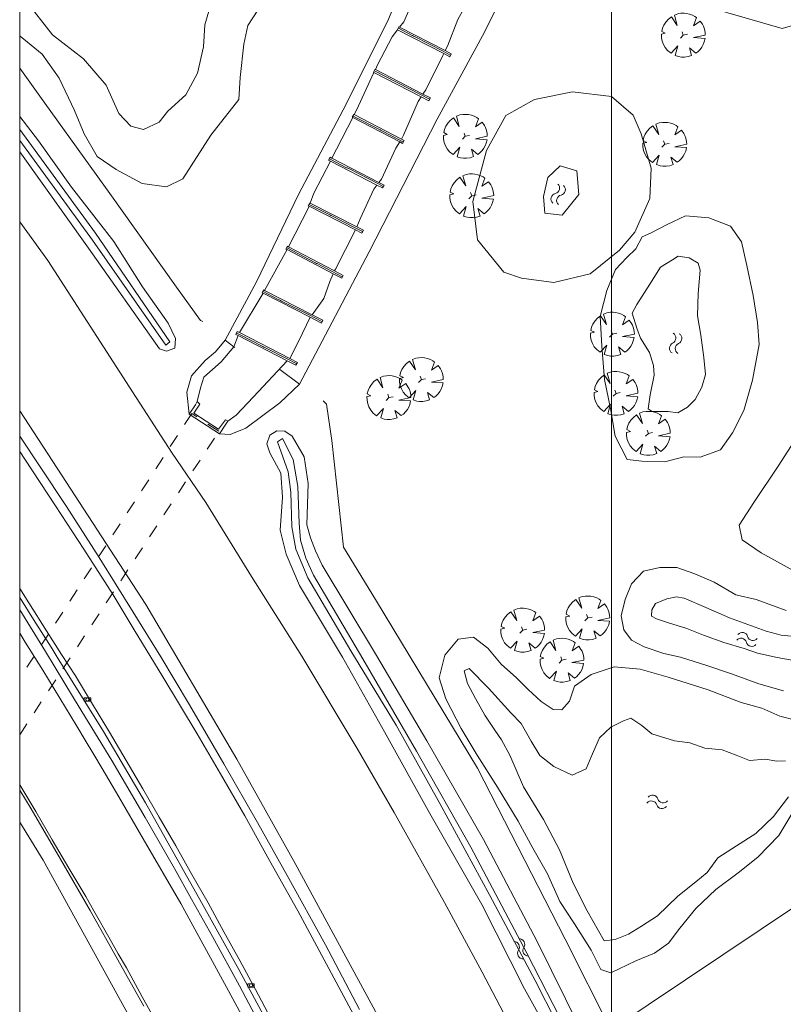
# Model space of a CAD drawing. Header units: metres. Extents: x 232777 to 233627, y 552866 to 554495.
# Tile 13 of 26: x 232778 to 232894, y 554177 to 554327. Entities that reach past the tile are written whole.
import ezdxf

# ---------------------------------------------------------------- set-up
doc = ezdxf.new("R2010")
doc.units = ezdxf.units.M
doc.linetypes.add('NLCS-HIDDEN', pattern=[4, 2, -2])
doc.layers.get('0').update_dxf_attribs({"color": 251, "lineweight": 13})
doc.layers.get('Defpoints').update_dxf_attribs({"color": 241, "lineweight": 13})
for name, color, linetype, lineweight in [('B04_Kunstwerk', 7, 'Continuous', 13), ('Q09_Vangrail', 251, 'BV-GELEIDERAIL', 13), ('Q20_Straatkolk_hart', 251, 'Continuous', 13), ('Q26_Boom', 76, 'Continuous', 13), ('S05_Water', 144, 'Continuous', 13), ('T01_Muur', 251, 'Continuous', 13), ('T02_Raster', 251, 'IE-TERREINAFSCHEIDING-KUNSTMATIG-OPEN', 13), ('T09_Insteek_sloot', 144, 'Continuous', 13), ('T10_Cultuurscheiding', 251, 'Continuous', 13), ('T12_Taludlijn_Cultuurscheiding', 251, 'Continuous', 13), ('T13_Taludlijn', 251, 'Continuous', 13), ('V01_Kantgeslverh', 251, 'Continuous', 13), ('W10_Duikerlijn', 251, 'NLCS-HIDDEN', 13), ('W11_Waterlijn', 144, 'Continuous', 13)]:
    doc.layers.add(name, color=color, linetype=linetype, lineweight=lineweight)
doc.linetypes.add('BV-GELEIDERAIL', pattern='A,10,-3,[108,NLCS.SHX,S=1,R=0,X=0,Y=0],-3', length=16)
doc.linetypes.add('IE-TERREINAFSCHEIDING-KUNSTMATIG-OPEN', pattern='A,7,-1.5,[67,NLCS.SHX,S=0.75,R=0,X=0,Y=0],-1.5', length=10)

# ---------------------------------------------------------------- blocks, each defined once
blk = doc.blocks.new('Q26_boom')
for p, q in [((-0.172, -0.178), (0, 0)), ((0, 0), (-0.073, 0.202)), ((0, 0), (0.259, 0.054))]:
    blk.add_line(p, q)
blk.add_lwpolyline([(0.698, 1.142), (0.803, 1.067), (0.615, 0.577), (1.026, 0.854), (1.16, 0.661), (1.226, 0.541), (1.288, 0.364), (1.326, 0.163), (1.334, 0.008), (0.612, -0.149), (1.322, -0.205), (1.272, -0.413), (1.206, -0.576), (1.124, -0.729), (1.018, -0.866), (0.879, -1.006), (0.757, -1.097), (0.372, -0.777), (0.504, -1.235), (0.298, -1.302), (0.082, -1.333), (-0.109, -1.33), (-0.285, -1.305), (-0.493, -1.238), (-0.337, -0.66), (-0.748, -1.103), (-0.952, -0.94), (-1.101, -0.761), (-1.211, -0.573), (-1.286, -0.371), (-1.327, -0.154), (-1.331, 0.059), (-1.097, 0.116), (-1.315, 0.224), (-1.265, 0.424), (-1.189, 0.609), (-1.067, 0.796), (-0.911, 0.972), (-0.722, 1.121), (-0.364, 0.596), (-0.537, 1.222), (-0.331, 1.299), (-0.145, 1.331), (0.046, 1.334), (0.193, 1.32), (0.372, 1.28), (0.549, 1.218)], close=True)
blk = doc.blocks.new('Q20_STRAATKOLK_HART')
at = {"color": 0}
for p, q in [((-0.5, 0.25), (-0.5, -0.25)), ((0.5, 0.25), (-0.5, 0.25)), ((0.5, 0.25), (0.5, -0.25)), ((0.5, -0.25), (-0.5, -0.25))]:
    blk.add_line(p, q, dxfattribs=at)
blk.add_circle((0, 0), 0.245, dxfattribs=at)
blk = doc.blocks.new('S05')
for centre, start, end in [((-0.75, 0.05), 28.0726, 151.9276), ((0.75, 0.85), 208.0726, 331.9276), ((-0.75, -0.85), 28.0726, 151.9276), ((0.75, -0.05), 208.0726, 331.9276)]:
    blk.add_arc(centre, 0.85, start, end)

msp = doc.modelspace()

# ---------------------------------------------------------------- linework, layer by layer
at = {"layer": 'B04_Kunstwerk'}
for points in [[(232835.26, 554325.33), (232835.49, 554325.78)], [(232835.3, 554325.31), (232835.26, 554325.33)], [(232842.31, 554321.7), (232835.3, 554325.31)], [(232835.42, 554325.53), (232837.49, 554324.46)], [(232835.49, 554325.78), (232835.6, 554325.71)], [(232835.6, 554325.71), (232842.53, 554322.15)], [(232837.49, 554324.46), (232837.57, 554324.42)], [(232837.57, 554324.42), (232837.73, 554324.34)], [(232837.73, 554324.34), (232837.84, 554324.28)], [(232837.84, 554324.28), (232842.2, 554322.04)], [(232842.2, 554322.04), (232843.3, 554321.46)], [(232843.23, 554321.21), (232842.31, 554321.7)], [(232842.53, 554322.15), (232843.46, 554321.66)], [(232843.46, 554321.66), (232843.23, 554321.21)], [(232831.61, 554318.84), (232831.83, 554319.29)], [(232831.7, 554318.8), (232831.61, 554318.84)], [(232838.87, 554315.11), (232831.7, 554318.8)], [(232835.13, 554317.35), (232831.76, 554319.04)], [(232831.83, 554319.29), (232831.91, 554319.25)], [(232831.91, 554319.25), (232839.15, 554315.52)], [(232835.21, 554317.3), (232835.13, 554317.35)], [(232835.35, 554317.22), (232835.21, 554317.3)], [(232835.44, 554317.17), (232835.35, 554317.22)], [(232838.76, 554315.44), (232835.44, 554317.17)], [(232840.13, 554314.74), (232838.76, 554315.44)], [(232840.07, 554314.5), (232838.87, 554315.11)], [(232839.15, 554315.52), (232840.29, 554314.94)], [(232840.29, 554314.94), (232840.07, 554314.5)], [(232828.39, 554311.99), (232828.62, 554312.44)], [(232828.47, 554311.95), (232828.39, 554311.99)], [(232835.61, 554308.25), (232828.47, 554311.95)], [(232828.55, 554312.19), (232832.64, 554310.08)], [(232828.62, 554312.44), (232828.69, 554312.4)], [(232828.69, 554312.4), (232835.87, 554308.68)], [(232832.64, 554310.08), (232832.72, 554310.03)], [(232832.72, 554310.03), (232832.89, 554309.93)], [(232832.89, 554309.93), (232832.98, 554309.9)], [(232832.98, 554309.9), (232835.61, 554308.53)], [(232835.61, 554308.53), (232836.11, 554308.28)], [(232836.04, 554308.03), (232835.61, 554308.25)], [(232835.87, 554308.68), (232836.27, 554308.48)], [(232836.27, 554308.48), (232836.04, 554308.03)], [(232824.79, 554305.49), (232825.02, 554305.93)], [(232825.08, 554305.33), (232824.79, 554305.49)], [(232825.16, 554305.58), (232824.95, 554305.69)], [(232825.02, 554305.93), (232825.31, 554305.78)], [(232832.16, 554301.68), (232825.08, 554305.33)], [(232827.55, 554304.33), (232825.16, 554305.58)], [(232825.31, 554305.78), (232832.46, 554302.09)], [(232827.63, 554304.31), (232827.55, 554304.33)], [(232827.81, 554304.21), (232827.63, 554304.31)], [(232827.88, 554304.19), (232827.81, 554304.21)], [(232832.37, 554301.85), (232827.88, 554304.19)], [(232832.46, 554302.09), (232833.25, 554301.68)], [(232833.02, 554301.24), (232832.16, 554301.68)], [(232833.09, 554301.48), (232832.37, 554301.85)], [(232833.25, 554301.68), (232833.02, 554301.24)], [(232821.7, 554298.52), (232821.93, 554298.97)], [(232821.83, 554298.46), (232821.7, 554298.52)], [(232828.91, 554294.87), (232821.83, 554298.46)], [(232821.86, 554298.72), (232824.87, 554297.2)], [(232821.93, 554298.97), (232822, 554298.93)], [(232822, 554298.93), (232829.1, 554295.33)], [(232824.87, 554297.2), (232824.98, 554297.14)], [(232824.98, 554297.14), (232825.16, 554297.06)], [(232825.16, 554297.06), (232825.27, 554297.01)], [(232825.27, 554297.01), (232828.62, 554295.29)], [(232828.62, 554295.29), (232829.95, 554294.63)], [(232829.88, 554294.38), (232828.91, 554294.87)], [(232829.1, 554295.33), (232830.1, 554294.83)], [(232830.1, 554294.83), (232829.88, 554294.38)], [(232818.31, 554291.95), (232818.55, 554292.39)], [(232818.5, 554291.86), (232818.31, 554291.95)], [(232822.69, 554289.89), (232818.48, 554292.14)], [(232825.5, 554288.16), (232818.5, 554291.86)], [(232818.55, 554292.39), (232818.71, 554292.28)], [(232818.71, 554292.28), (232825.7, 554288.62)], [(232822.8, 554289.85), (232822.69, 554289.89)], [(232822.95, 554289.77), (232822.8, 554289.85)], [(232823.06, 554289.73), (232822.95, 554289.77)], [(232825.33, 554288.53), (232823.06, 554289.73)], [(232825.7, 554288.62), (232827.03, 554287.95)], [(232826.87, 554287.75), (232825.33, 554288.53)], [(232826.81, 554287.5), (232825.5, 554288.16)], [(232827.03, 554287.95), (232826.81, 554287.5)], [(232814.69, 554285.31), (232814.92, 554285.75)], [(232814.92, 554285.75), (232815.08, 554285.67)], [(232815.08, 554285.67), (232822.29, 554281.97)], [(232814.83, 554285.23), (232814.69, 554285.31)], [(232821.99, 554281.57), (232814.83, 554285.23)], [(232814.85, 554285.51), (232817.16, 554284.29)], [(232817.16, 554284.29), (232817.27, 554284.22)], [(232817.27, 554284.22), (232817.5, 554284.11)], [(232817.5, 554284.11), (232817.62, 554284.05)], [(232817.62, 554284.05), (232821.83, 554281.93)], [(232821.83, 554281.93), (232823.78, 554280.92)], [(232823.71, 554280.67), (232821.99, 554281.57)], [(232822.29, 554281.97), (232823.94, 554281.12)], [(232823.94, 554281.12), (232823.71, 554280.67)], [(232810.7, 554278.96), (232810.92, 554279.41)], [(232811.05, 554278.79), (232810.7, 554278.96)], [(232811.35, 554278.92), (232810.86, 554279.17)], [(232810.92, 554279.41), (232811.24, 554279.25)], [(232818.5, 554274.96), (232811.05, 554278.79)], [(232811.24, 554279.25), (232818.89, 554275.32)], [(232814.72, 554277.17), (232811.35, 554278.92)], [(232814.82, 554277.12), (232814.72, 554277.17)], [(232814.98, 554277.02), (232814.82, 554277.12)], [(232815.1, 554276.97), (232814.98, 554277.02)], [(232818.49, 554275.25), (232815.1, 554276.97)], [(232819.89, 554274.52), (232818.49, 554275.25)], [(232818.89, 554275.32), (232820.05, 554274.72)], [(232819.81, 554274.27), (232818.5, 554274.96)], [(232820.05, 554274.72), (232819.81, 554274.27)]]:
    msp.add_lwpolyline(points, dxfattribs=at)
at = {"layer": 'Defpoints'}
for points in [[(232777.83, 552874.49), (232777.83, 554490.49), (233626.33, 554490.49), (233626.33, 552874.49)], [(232867.83, 554400.49), (233536.33, 554400.49), (233536.33, 552964.49), (232867.83, 552964.49)]]:
    msp.add_lwpolyline(points, close=True, dxfattribs=at)
at = {"layer": 'Q09_Vangrail'}
for points in [[(232780.97, 554258.85), (232777.83, 554263.48)], [(232784.93, 554252.77), (232780.97, 554258.85)], [(232789.91, 554245.01), (232784.93, 554252.77)], [(232795.09, 554236.72), (232789.91, 554245.01)], [(232781.76, 554230.76), (232777.83, 554237.06)], [(232799.28, 554229.93), (232795.09, 554236.72)], [(232786.18, 554223.42), (232781.76, 554230.76)], [(232803.63, 554222.63), (232799.28, 554229.93)], [(232791.83, 554214.13), (232786.18, 554223.42)], [(232808.88, 554213.65), (232803.63, 554222.63)], [(232796.93, 554205.5), (232791.83, 554214.13)], [(232814.01, 554204.74), (232808.88, 554213.65)], [(232779.56, 554206.79), (232777.83, 554209.63)], [(232784.06, 554199.14), (232779.56, 554206.79)], [(232801.38, 554197.75), (232796.93, 554205.5)], [(232818.51, 554196.64), (232814.01, 554204.74)], [(232788.55, 554191.34), (232784.06, 554199.14)], [(232803.94, 554193.08), (232801.38, 554197.75)], [(232824.32, 554186.11), (232818.51, 554196.64)], [(232807.15, 554187.37), (232803.94, 554193.08)], [(232792.77, 554183.85), (232788.55, 554191.34)], [(232811.25, 554179.89), (232807.15, 554187.37)], [(232829.52, 554176.26), (232824.32, 554186.11)], [(232796.73, 554176.78), (232792.77, 554183.85)], [(232814.1, 554174.52), (232811.25, 554179.89)]]:
    msp.add_lwpolyline(points, dxfattribs=at)
at = {"layer": 'T01_Muur'}
for points in [[(232803.61, 554266.83), (232804.54, 554268.28)], [(232805.2, 554268.37), (232804.3, 554266.98)], [(232804.54, 554268.28), (232804.84, 554268.74)], [(232804.84, 554268.74), (232805.2, 554268.37)], [(232808.23, 554263.85), (232803.61, 554266.83)], [(232804.3, 554266.98), (232808.08, 554264.53)], [(232808.08, 554264.53), (232809.11, 554266)], [(232809.19, 554265.33), (232808.23, 554263.85)], [(232809.11, 554266), (232809.46, 554265.75)], [(232809.46, 554265.75), (232809.19, 554265.33)]]:
    msp.add_lwpolyline(points, dxfattribs=at)
at = {"layer": 'T02_Raster'}
for points in [[(232858.56, 554335.88), (232859.2, 554335.59), (232876.89, 554330.44), (232893.78, 554325.49), (232911.32, 554330.65), (232923.64, 554327.04), (232929.51, 554315.13), (232945.93, 554310.36), (232951.64, 554308.76), (232947.12, 554286.96), (232944.07, 554272.44), (232938.17, 554248.25), (232935.39, 554237.41), (232928.4, 554213.78), (232920.61, 554188.29), (232913.63, 554166.45)], [(232777.83, 554319.46), (232781.65, 554314.14)], [(232781.65, 554314.14), (232791.54, 554300.4), (232801.69, 554286.17), (232805.35, 554281.09), (232805.66, 554280.92)], [(232809.08, 554278.11), (232810.4, 554277.1), (232810.56, 554276.97)], [(232820.4, 554271.4), (232817.37, 554273.62)], [(232867.73, 554173.21), (232860.8, 554186.97), (232847.43, 554212.97), (232831.93, 554238.64), (232827.06, 554246.6), (232825.3, 554262.82), (232824.49, 554268.36), (232823.97, 554268.87)]]:
    msp.add_lwpolyline(points, dxfattribs=at)
at = {"layer": 'T09_Insteek_sloot'}
for points in [[(232803.61, 554266.83), (232803.25, 554270.18), (232803.94, 554272.68), (232806.01, 554275.01), (232807.62, 554276.33), (232809.08, 554278.11), (232813.84, 554286.99), (232820.22, 554300.26), (232827, 554313.14), (232833.74, 554326.58), (232837.16, 554334.61), (232840.45, 554340.64), (232847.88, 554353.57), (232851.7, 554356.99)], [(232856.14, 554355.82), (232856.28, 554351.2), (232854.81, 554345.87), (232853.89, 554342.77), (232853.37, 554339.16), (232853.21, 554337.67), (232853.01, 554335.81), (232851.52, 554331.02), (232848.52, 554324.95), (232841.31, 554311.69), (232830.98, 554291.52), (232823.32, 554277), (232820.4, 554271.4), (232817.37, 554268.58), (232812.21, 554264.7), (232809.83, 554263.73), (232808.23, 554263.85)], [(232815.04, 554345.47), (232817.42, 554344.13), (232819.9, 554341.69), (232819.53, 554337.36), (232815.55, 554330.67), (232812.5, 554325.95), (232811.89, 554323.13), (232811.37, 554318.06), (232811.16, 554314.71), (232806.89, 554309.26), (232802.64, 554302.61), (232800.14, 554301.4), (232796.47, 554301.91), (232792.49, 554304.05), (232789.61, 554306.03), (232787.64, 554309.48), (232786.15, 554313.01), (232783.82, 554317.97), (232781.24, 554321.6), (232777.92, 554324.35), (232777.83, 554324.44)], [(232851.44, 554288.45), (232847.43, 554293.33), (232846.73, 554299.18), (232848.81, 554306.92), (232851.74, 554312.26), (232856.13, 554314.69), (232861.88, 554315.86), (232867.83, 554315.15), (232871.1, 554312.33), (232872.31, 554309.46), (232873.85, 554304.27), (232873.64, 554299.65), (232871.39, 554294.52), (232869.02, 554291.77), (232864.56, 554288.17), (232859.05, 554286.87), (232854.15, 554287.5), (232851.44, 554288.45)], [(232777.83, 554312.12), (232780.69, 554308.4), (232785.72, 554301.36), (232792.14, 554293.1), (232796.53, 554286.22), (232800.43, 554280.7), (232801.51, 554278.35), (232801.41, 554276.87), (232800.17, 554276.4), (232799.09, 554276.8), (232788.32, 554292.08), (232777.83, 554306.72)], [(232870.18, 554259.94), (232872.43, 554259.69), (232875.95, 554259.6), (232878.82, 554260.37), (232881.3, 554260.3), (232884.39, 554261.39), (232886.2, 554264.01), (232887.92, 554267.4), (232889.28, 554272.01), (232890.28, 554277.45), (232890.03, 554280.79), (232889.38, 554284.88), (232888.42, 554289.43), (232887.6, 554293.05), (232885.93, 554295.43), (232882.6, 554296.68), (232879.09, 554297.02), (232876.26, 554295.7), (232873.75, 554294.38), (232872.5, 554293.79), (232871.5, 554291.99), (232870.16, 554290.65), (232868.45, 554288.82), (232867.1, 554285.63), (232866.09, 554281.71), (232866.33, 554277.17), (232866.76, 554272.13), (232867.69, 554267.7), (232868.36, 554263.51), (232870.18, 554259.94)], [(232895.54, 554243.03), (232890.56, 554245.73), (232887.7, 554247.74), (232887.21, 554249.94), (232889.48, 554253.39), (232893.14, 554258.93), (232897.12, 554265.07)], [(232861.27, 554167.34), (232854.58, 554179.4), (232848.09, 554192.24), (232840.19, 554206.08), (232833.3, 554218.54), (232826.92, 554229.85), (232820.4, 554240.79), (232818.37, 554245.56), (232817.43, 554249.21), (232817.8, 554254.2), (232817.56, 554257.87), (232815.86, 554260.97), (232815.43, 554262.32), (232815.87, 554263.65), (232816.95, 554264.3), (232818.13, 554264.27), (232819.24, 554263.47), (232821.1, 554260.35), (232821.7, 554256.31), (232821.48, 554249.98), (232822.07, 554248.02), (232822.81, 554246.07), (232823.82, 554243.87), (232832.11, 554230.11), (232839.72, 554217.15), (232848.38, 554202.12), (232856.54, 554186.64), (232862.99, 554173.47)], [(232893.95, 554224.76), (232890.22, 554225.83), (232886.05, 554227.32), (232882.3, 554228.63), (232878.33, 554229.87), (232875.79, 554230.44), (232872.8, 554231.46), (232870.85, 554232.45), (232869.68, 554234.02), (232869.27, 554236.16), (232869.89, 554238.62), (232870.85, 554241.02), (232872.69, 554242.94), (232875.15, 554243.53), (232877.75, 554243.49), (232880.47, 554242.55), (232883.42, 554241.3), (232886.72, 554239.38), (232889.84, 554238.63), (232894.38, 554236.95)], [(232895.68, 554206.8), (232893.26, 554202.75), (232890.08, 554199.46), (232887.07, 554197.06), (232883.69, 554194.53), (232880.64, 554191.65), (232878.21, 554188.65), (232876.51, 554186.39), (232874.34, 554184.86), (232871.5, 554183.66), (232867.73, 554181.85), (232866.2, 554182.37), (232864.73, 554185.28), (232862.17, 554189.3), (232859.98, 554192.7), (232858.07, 554196.93), (232855.84, 554200.84), (232853.61, 554204.93), (232850.48, 554210.12), (232847.38, 554214.95), (232844.94, 554219.04), (232842.65, 554223.55), (232841.62, 554226.71), (232842.47, 554230.19), (232844.52, 554232.59), (232846.82, 554232.9), (232849.03, 554231.23), (232851.03, 554228.83), (232853.35, 554226.71), (232855.15, 554224.96), (232857.15, 554223.13), (232858.93, 554221.92), (232860.27, 554221.86), (232861.43, 554223.2), (232862.21, 554225.47), (232864.75, 554227.25), (232868.22, 554228.39), (232872.17, 554228.05), (232876.43, 554226.81), (232882.54, 554224.91), (232887.56, 554222.97), (232890.69, 554222.12), (232893.42, 554220.9), (232895.81, 554220.29)]]:
    msp.add_lwpolyline(points, dxfattribs=at)
at = {"layer": 'T10_Cultuurscheiding'}
msp.add_lwpolyline([(232928.4, 554213.78), (232920.61, 554188.29), (232913.63, 554166.45), (232906.62, 554144.58), (232898.14, 554119.91), (232894.87, 554117.78), (232892.35, 554120.69), (232881.02, 554145.32), (232867.73, 554173.21), (232907.63, 554199.9), (232928.4, 554213.78)], dxfattribs=at)
at = {"layer": 'T12_Taludlijn_Cultuurscheiding'}
for points in [[(232885.14, 554055.04), (232883.3, 554059.03), (232879.69, 554070.68), (232870.74, 554092.48), (232864.02, 554109.21), (232854.26, 554130.7), (232843.11, 554154.01), (232832.24, 554175.43), (232819.71, 554198.5), (232810.87, 554214.34), (232797.02, 554237.87), (232783.55, 554258.62), (232777.83, 554267.33)], [(232777.83, 554204.79), (232781.38, 554198.99), (232798.06, 554168.7), (232814.73, 554136.59), (232815.94, 554133.91), (232832.45, 554097.48), (232842.69, 554073.95), (232854.02, 554044.98), (232859.22, 554031.66), (232859.38, 554031.26), (232864.56, 554018.02), (232868.67, 554005.79), (232870.04, 554001.58)]]:
    msp.add_lwpolyline(points, dxfattribs=at)
at = {"layer": 'T13_Taludlijn'}
for points in [[(232777.83, 554296.11), (232782.09, 554290.21), (232795.55, 554269.38), (232801.04, 554260.89)], [(232801.04, 554260.89), (232806.15, 554253.41), (232813.08, 554242.13), (232820.74, 554230.01), (232829.13, 554215.96), (232834.78, 554206.22), (232842.42, 554192.55), (232848.16, 554181.94), (232854.59, 554169.67), (232858.26, 554162.01)]]:
    msp.add_lwpolyline(points, dxfattribs=at)
at = {"layer": 'V01_Kantgeslverh'}
for points in [[(232777.83, 554261.17), (232778.62, 554259.97), (232783.29, 554252.87), (232787.61, 554246.28), (232792.04, 554239.35), (232795.23, 554234.05), (232799.58, 554226.87), (232804.8, 554218.21), (232808.37, 554212.14), (232812.06, 554205.72), (232815.84, 554198.93), (232820.12, 554191.28), (232824.85, 554182.5), (232828.24, 554176.19), (232831.38, 554170.15), (232834.42, 554164.42), (232836.88, 554159.52), (232839.64, 554153.88), (232843.04, 554146.98), (232846.78, 554139.15), (232850.02, 554132.15), (232852.27, 554127.51), (232854.26, 554123.32), (232859.59, 554111.32)], [(232777.83, 554240.31), (232779.23, 554238.12), (232781.89, 554233.89), (232784.18, 554230.26), (232786.3, 554227.02), (232788.89, 554222.74), (232791.48, 554218.46), (232794.03, 554214.16), (232796.54, 554209.83)], [(232876.06, 554036.86), (232873.65, 554043.21), (232867.17, 554060.31), (232861.68, 554074.55), (232856.55, 554087.24), (232852.54, 554096.75), (232849.2, 554104.31), (232844.89, 554114.31), (232840.88, 554123.03), (232837.02, 554131.33), (232833.42, 554138.93), (232829.81, 554146.35), (232825.52, 554155.02), (232818.31, 554169.11), (232811.14, 554182.38), (232805.49, 554192.56), (232796.96, 554207.73), (232790.59, 554218.59), (232783.55, 554229.87), (232782.6, 554231.38), (232779.94, 554235.61), (232777.83, 554238.96)], [(232777.83, 554233.5), (232778.68, 554232.16), (232781.33, 554227.92), (232783.94, 554223.65), (232786.53, 554219.38), (232787.81, 554217.23), (232789.09, 554215.08), (232790.38, 554212.95), (232792.91, 554208.63), (232796.6, 554202.25)], [(232780.28, 554206.4), (232777.83, 554210.45)], [(232796.54, 554209.83), (232799.05, 554205.51), (232801.55, 554201.18), (232804.02, 554196.83), (232806.48, 554192.48), (232808.89, 554188.09), (232811.31, 554183.72), (232813.68, 554179.31), (232816.03, 554174.9)], [(232798.89, 554173.85), (232796.48, 554178.23), (232794.05, 554182.6), (232792.82, 554184.77), (232791.59, 554186.95), (232789.11, 554191.29), (232787.89, 554193.47), (232785.31, 554197.76), (232782.78, 554202.07), (232780.28, 554206.4)], [(232796.6, 554202.25), (232802.32, 554192.4), (232809.27, 554179.67), (232816.82, 554165.73), (232824.26, 554150.82), (232831.62, 554135.74), (232839.82, 554118.27), (232846.81, 554102.74), (232854.37, 554084.99), (232857.24, 554077.89), (232867.38, 554051.48), (232870.51, 554042.87), (232872.16, 554038.5), (232873.02, 554036.15), (232873.89, 554033.81), (232874.71, 554031.45), (232875.58, 554028.9), (232878.1, 554023.57)]]:
    msp.add_lwpolyline(points, dxfattribs=at)
at = {"layer": 'W10_Duikerlijn'}
msp.add_lwpolyline([(232777.83, 554218.06), (232808.13, 554264.24), (232803.99, 554266.93), (232777.83, 554226.64)], dxfattribs=at)
at = {"layer": 'W11_Waterlijn'}
for points in [[(232842.53, 554322.15), (232835.6, 554325.71), (232836.23, 554326.54), (232838.67, 554332.11), (232845.42, 554328.61), (232844.45, 554326.89), (232842.86, 554322.81), (232842.53, 554322.15)], [(232792.92, 554312.59), (232791, 554316.86), (232787.52, 554320.88), (232782.82, 554324.52), (232778.59, 554329.96), (232777.83, 554331.11)], [(232807.19, 554330.29), (232806, 554326.05), (232805.76, 554322.71), (232804.86, 554318.7), (232803.1, 554315.43), (232800.36, 554312.91), (232799.02, 554311.23), (232796.65, 554310.12), (232794.72, 554310.67), (232792.92, 554312.59)], [(232842.31, 554321.7), (232842.16, 554321.4), (232839.59, 554316.17), (232839.15, 554315.52), (232831.91, 554319.25), (232832.25, 554319.99), (232834.49, 554324.23), (232835.3, 554325.31), (232842.31, 554321.7)], [(232835.87, 554308.68), (232828.69, 554312.4), (232829.04, 554313.07), (232831.7, 554318.8), (232838.87, 554315.11), (232838.4, 554314.42), (232836.21, 554309.26), (232835.87, 554308.68)], [(232832.46, 554302.09), (232825.31, 554305.78), (232826.01, 554307.15), (232828.47, 554311.95), (232835.61, 554308.25), (232835.05, 554307.29), (232832.84, 554302.6), (232832.46, 554302.09)], [(232777.83, 554310.14), (232789.36, 554294.35), (232800.67, 554277.82), (232800.07, 554277.31), (232788.89, 554293.31), (232777.83, 554308.46)], [(232822, 554298.93), (232822.58, 554300.43), (232825.08, 554305.33), (232832.16, 554301.68), (232831.7, 554301.05), (232829.59, 554296.57), (232829.1, 554295.33), (232822, 554298.93)], [(232862.53, 554303.87), (232862.87, 554300.27), (232860.34, 554297.12), (232857.66, 554297.39), (232857.46, 554299.96), (232858.13, 554302.82), (232860.04, 554304.62), (232862.53, 554303.87)], [(232818.71, 554292.28), (232821.78, 554298.33), (232821.83, 554298.46), (232828.91, 554294.87), (232825.83, 554288.91), (232825.7, 554288.62), (232818.71, 554292.28)], [(232825.5, 554288.16), (232825.01, 554287.04), (232824.08, 554284.42), (232822.29, 554281.97), (232815.08, 554285.67), (232818.5, 554291.86), (232825.5, 554288.16)], [(232881.54, 554270.94), (232880.54, 554269.06), (232879.37, 554267.89), (232877.92, 554267.05), (232876.43, 554267.25), (232873.98, 554267.25), (232873.38, 554267.65), (232873.68, 554269.76), (232874.33, 554272.75), (232874.23, 554274.22), (232873.6, 554276.22), (232872.23, 554278.38), (232871.69, 554279.9), (232870.96, 554282.2), (232871.67, 554283.54), (232873.64, 554286.63), (232875.25, 554289.19), (232877.08, 554290.32), (232877.95, 554290.86), (232879.64, 554290.64), (232881, 554289.83), (232881.32, 554288.75), (232880.98, 554285.19), (232880.91, 554281.81), (232881.42, 554278.87), (232881.85, 554275.47), (232882.12, 554272.89), (232881.54, 554270.94)], [(232814.83, 554285.23), (232821.99, 554281.57), (232820.3, 554277.99), (232818.89, 554275.32), (232811.24, 554279.25), (232814.83, 554285.23)], [(232804.84, 554268.74), (232805.3, 554270.82), (232805.83, 554272.48), (232808.46, 554274.81), (232810.4, 554277.1), (232811.05, 554278.79), (232818.5, 554274.96), (232813.37, 554269.45), (232810.76, 554266.67), (232809.46, 554265.75)], [(232862.61, 554168.14), (232856.22, 554180.67), (232849.34, 554193.64), (232841.7, 554207.59), (232835.06, 554219.52), (232828.19, 554230.86), (232821.65, 554241.94), (232819.84, 554246.3), (232819.21, 554249.71), (232819.04, 554254.99), (232818.68, 554258.07), (232817.03, 554262.62), (232817.8, 554263.16), (232819.4, 554259.94), (232820.15, 554255.83), (232820.35, 554250.24), (232820.55, 554247.66)], [(232820.55, 554247.66), (232821.33, 554244.91), (232822.5, 554242.33), (232830.02, 554229.6), (232838.17, 554215.58), (232846.43, 554200.99), (232854.95, 554184.84), (232860.98, 554173.1)], [(232896.96, 554229.11), (232893.01, 554229.82), (232890, 554230.48), (232887.99, 554231.2), (232884.89, 554232.1), (232881.83, 554233.22), (232879.26, 554234.25), (232876.47, 554235.08), (232874.64, 554235.7), (232873.91, 554236.1), (232873.93, 554237.05), (232874.52, 554238.04), (232876.23, 554238.77)], [(232876.23, 554238.77), (232877.68, 554239.03), (232878.86, 554238.83), (232882.15, 554237.43), (232885.74, 554235.85), (232891.35, 554233.81), (232893.63, 554233.24), (232895.67, 554233.02)], [(232894.74, 554208.65), (232892.43, 554205.62), (232889.79, 554203.03), (232886.82, 554201.17), (232884, 554199.36), (232882.37, 554197.14), (232880.63, 554195.71), (232877.92, 554193.5), (232874.83, 554190.55), (232872.36, 554188.93), (232870.42, 554187.76), (232868.37, 554186.95), (232866.7, 554186.71), (232864.13, 554191.28), (232861.98, 554195.51), (232859.9, 554200.58), (232857.5, 554205.16), (232854.45, 554210.17), (232852.36, 554214.95), (232851.09, 554217.32), (232850.06, 554218.79), (232848.54, 554221.04), (232847.12, 554223.6), (232845.93, 554225.87), (232845.42, 554227.81), (232846.16, 554228.16), (232849.1, 554225.15), (232852.49, 554221.42), (232854.1, 554219.76), (232855.59, 554217.1), (232856.92, 554214.9), (232859.05, 554213.25), (232861.84, 554211.93), (232863.96, 554212.88), (232864.73, 554214.7)], [(232864.73, 554214.7), (232865.99, 554217.62), (232867.73, 554219.24), (232869.66, 554220.21)], [(232869.66, 554220.21), (232870.78, 554220.59), (232872.42, 554219.49), (232873.97, 554218.22), (232877.41, 554217.17), (232879.74, 554216.82), (232882, 554216.01), (232884.65, 554215.8), (232886.77, 554214.96), (232888.8, 554214.18), (232891.17, 554214.38), (232892.98, 554214.05), (232894.29, 554214.08)]]:
    msp.add_lwpolyline(points, dxfattribs=at)

# ---------------------------------------------------------------- block references
at = {"layer": 'Q20_Straatkolk_hart'}
for p in [(232788.13, 554223.43), (232813, 554179.95)]:
    msp.add_blockref('Q20_STRAATKOLK_HART', p, dxfattribs=at)
at = {"layer": 'Q26_Boom', "xscale": 2.5, "yscale": 2.5, "zscale": 2.5}
for p in [(232878.74, 554324.49), (232845.59, 554309.1), (232875.92, 554307.89), (232846.57, 554300.06), (232867.96, 554279), (232838.91, 554272.1), (232833.97, 554269.36), (232868.51, 554270), (232873.43, 554263.92), (232864.21, 554235.84), (232854.32, 554233.98), (232860.28, 554229.41)]:
    msp.add_blockref('Q26_boom', p, dxfattribs=at)
at = {"layer": 'S05_Water'}
for p, rotation in [((232859.71, 554300.28), 74.67553788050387), ((232877.57, 554277.61), 86.28463664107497), ((232888.42, 554232.58), 347.5550897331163), ((232874.77, 554207.86), 349.8048231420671), ((232854.08, 554185.51), 298.2693221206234)]:
    msp.add_blockref('S05', p, dxfattribs=dict(at, rotation=rotation))

doc.saveas('drawing.dxf')
